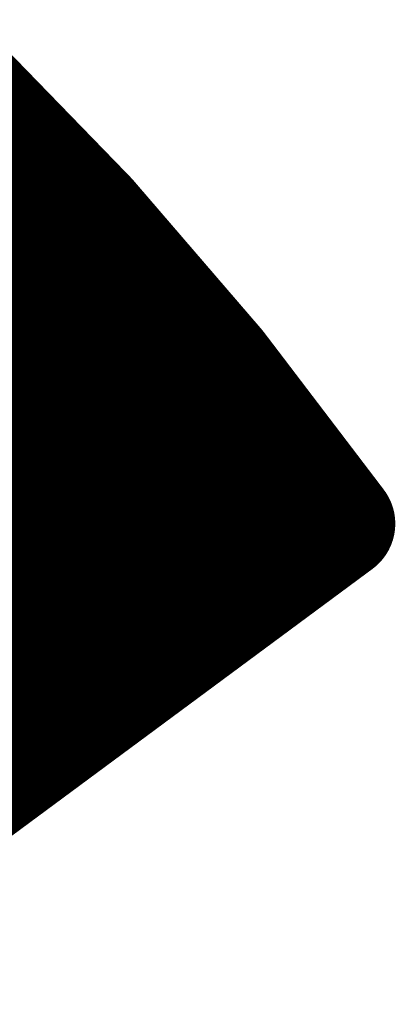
# Model space of a CAD drawing. Extents: x -14 to 157, y -7 to 92.
# Tile 110 of 129: x 69.335 to 69.669, y 32.286 to 33.162. Entities that reach past the tile are written whole.
import ezdxf

# ---------------------------------------------------------------- set-up
doc = ezdxf.new("R2010")
doc.units = 0
doc.layers.add('2D_LINE_126', color=254, linetype='CONTINUOUS')

# ---------------------------------------------------------------- blocks, each defined once
blk = doc.blocks.new('SMOOTH_0$1')
at = {"const_width": 0.05}
blk.add_lwpolyline([(-0.025, 0, 1), (0.025, 0, 1)], format="xyb", close=True, dxfattribs=at)
blk = doc.blocks.new('DRAWING_8')
at = {"layer": '2D_LINE_126', "const_width": 0.1}
for points in [[(5.04788, 2.38712), (4.92631, 2.51228)], [(4.48558, 2.05253), (4.93568, 2.50263)], [(4.4865, 2.0517), (4.93655, 2.50174)], [(4.48742, 2.05086), (4.93741, 2.50085)], [(4.48834, 2.05002), (4.93828, 2.49996)], [(4.48926, 2.04919), (4.93914, 2.49907)], [(4.49018, 2.04835), (4.94, 2.49818)], [(4.4911, 2.04752), (4.94087, 2.49729)], [(4.49202, 2.04668), (4.94173, 2.4964)], [(4.49294, 2.04585), (4.9426, 2.49551)], [(4.49386, 2.04501), (4.94346, 2.49462)], [(4.49478, 2.04417), (4.94433, 2.49373)], [(4.4957, 2.04334), (4.94519, 2.49284)], [(4.49662, 2.0425), (4.94606, 2.49195)], [(4.49754, 2.04167), (4.94692, 2.49105)], [(4.49846, 2.04083), (4.94779, 2.49016)], [(4.49938, 2.04), (4.94865, 2.48927)], [(4.5003, 2.03916), (4.94952, 2.48838)], [(4.50122, 2.03833), (4.95038, 2.48749)], [(4.50214, 2.03749), (4.95125, 2.4866)], [(4.50306, 2.03665), (4.95211, 2.48571)], [(4.50398, 2.03582), (4.95298, 2.48482)], [(4.5049, 2.03498), (4.95384, 2.48393)], [(4.50582, 2.03415), (4.95471, 2.48304)], [(4.50674, 2.03331), (4.95557, 2.48215)], [(4.50766, 2.03248), (4.95644, 2.48126)], [(4.50858, 2.03164), (4.9573, 2.48037)], [(4.5095, 2.0308), (4.95817, 2.47948)], [(4.51042, 2.02997), (4.95903, 2.47859)], [(4.51133, 2.02913), (4.9599, 2.4777)], [(4.51225, 2.0283), (4.96076, 2.47681)], [(4.51317, 2.02746), (4.96163, 2.47592)], [(4.51407, 2.0266), (4.96249, 2.47502)], [(4.51491, 2.02568), (4.96336, 2.47414)], [(4.51574, 2.02476), (4.96422, 2.47324)], [(4.51658, 2.02385), (4.96509, 2.47235)], [(4.51742, 2.02293), (4.96595, 2.47146)], [(4.51826, 2.02201), (4.96682, 2.47057)], [(4.51909, 2.02109), (4.96768, 2.46968)], [(4.51993, 2.02018), (4.96855, 2.46879)], [(4.52077, 2.01926), (4.96941, 2.4679)], [(4.52161, 2.01834), (4.97028, 2.46701)], [(4.52245, 2.01742), (4.97114, 2.46612)], [(4.52329, 2.01651), (4.97201, 2.46523)], [(4.52412, 2.01559), (4.97287, 2.46434)], [(4.52496, 2.01467), (4.97374, 2.46345)], [(4.5258, 2.01375), (4.9746, 2.46256)], [(4.52664, 2.01284), (4.97547, 2.46167)], [(4.52748, 2.01192), (4.97633, 2.46078)], [(4.52831, 2.011), (4.9772, 2.45989)], [(4.52915, 2.01009), (4.97806, 2.459)], [(4.52999, 2.00917), (4.97893, 2.4581)], [(4.53083, 2.00825), (4.97979, 2.45722)], [(4.53166, 2.00733), (4.98066, 2.45632)], [(4.5325, 2.00642), (4.98152, 2.45543)], [(4.53334, 2.0055), (4.98239, 2.45454)], [(4.53418, 2.00458), (4.98325, 2.45365)], [(4.53502, 2.00366), (4.98412, 2.45276)], [(4.53586, 2.00275), (4.98498, 2.45187)], [(4.53669, 2.00183), (4.98585, 2.45098)], [(4.53753, 2.00091), (4.98671, 2.45009)], [(4.53837, 1.99999), (4.98758, 2.4492)], [(4.53921, 1.99908), (4.98844, 2.44831)], [(4.54005, 1.99816), (4.98931, 2.44742)], [(4.54088, 1.99724), (4.99017, 2.44653)], [(4.54172, 1.99632), (4.99104, 2.44564)], [(4.54256, 1.99541), (4.9919, 2.44475)], [(4.5434, 1.99449), (4.99277, 2.44386)], [(4.54423, 1.99357), (4.99363, 2.44297)], [(4.54507, 1.99265), (4.9945, 2.44208)], [(4.54591, 1.99174), (4.99536, 2.44119)], [(4.54675, 1.99082), (4.99623, 2.4403)], [(4.54759, 1.9899), (4.99709, 2.43941)], [(4.54843, 1.98898), (4.99796, 2.43852)], [(4.54926, 1.98807), (4.99882, 2.43763)], [(4.5501, 1.98715), (4.99969, 2.43673)], [(4.55094, 1.98623), (5.00055, 2.43584)], [(4.55178, 1.98531), (5.00142, 2.43495)], [(4.55262, 1.9844), (5.00228, 2.43406)], [(4.55345, 1.98348), (5.00315, 2.43317)], [(4.55429, 1.98256), (5.00401, 2.43228)], [(4.55513, 1.98165), (5.00488, 2.43139)], [(4.55597, 1.98073), (5.00574, 2.4305)], [(4.55681, 1.97981), (5.00661, 2.42961)], [(4.55764, 1.97889), (5.00747, 2.42872)], [(4.55848, 1.97798), (5.00834, 2.42783)], [(4.55932, 1.97706), (5.0092, 2.42694)], [(4.56016, 1.97614), (5.01007, 2.42605)], [(4.561, 1.97522), (5.01093, 2.42516)], [(4.56183, 1.97431), (5.0118, 2.42427)], [(4.56267, 1.97339), (5.01266, 2.42338)], [(4.56351, 1.97247), (5.01353, 2.42249)], [(4.56435, 1.97155), (5.01439, 2.4216)], [(4.56519, 1.97064), (5.01526, 2.42071)], [(4.56603, 1.96972), (5.01612, 2.41982)], [(4.56686, 1.9688), (5.01699, 2.41892)], [(4.5677, 1.96788), (5.01785, 2.41803)], [(4.56854, 1.96697), (5.01872, 2.41714)], [(4.56938, 1.96605), (5.01958, 2.41625)], [(4.57022, 1.96513), (5.02045, 2.41536)], [(4.57105, 1.96421), (5.02131, 2.41447)], [(4.57189, 1.9633), (5.02218, 2.41358)], [(4.57273, 1.96238), (5.02304, 2.41269)], [(4.57357, 1.96146), (5.02391, 2.4118)], [(4.5744, 1.96054), (5.02477, 2.41091)], [(4.57524, 1.95963), (5.02564, 2.41002)], [(4.57608, 1.95871), (5.0265, 2.40913)], [(4.57692, 1.95779), (5.02737, 2.40824)], [(4.57776, 1.95688), (5.02823, 2.40735)], [(4.5786, 1.95596), (5.0291, 2.40646)], [(4.57943, 1.95504), (5.02996, 2.40557)], [(4.58027, 1.95412), (5.03083, 2.40468)], [(4.58111, 1.95321), (5.03169, 2.40379)], [(4.58195, 1.95229), (5.03256, 2.4029)], [(4.58279, 1.95137), (5.03342, 2.40201)], [(4.58363, 1.95045), (5.03428, 2.40112)], [(4.58446, 1.94954), (5.03515, 2.40023)], [(4.5853, 1.94862), (5.03602, 2.39933)], [(4.58614, 1.9477), (5.03688, 2.39844)], [(4.58698, 1.94679), (5.03774, 2.39755)], [(4.58781, 1.94587), (5.03861, 2.39666)], [(4.58865, 1.94495), (5.03948, 2.39577)], [(4.58949, 1.94403), (5.04034, 2.39488)], [(4.59033, 1.94311), (5.04121, 2.39399)], [(4.59117, 1.9422), (5.04207, 2.3931)], [(4.592, 1.94128), (5.04294, 2.39221)], [(4.59284, 1.94036), (5.0438, 2.39132)], [(4.59368, 1.93945), (5.04466, 2.39043)], [(4.59452, 1.93853), (5.04553, 2.38954)], [(4.59536, 1.93761), (5.04639, 2.38865)], [(4.59619, 1.93669), (5.04726, 2.38776)], [(4.59703, 1.93577), (5.04811, 2.38685)], [(4.59787, 1.93486), (5.04892, 2.38591)], [(5.16236, 2.25423), (5.04788, 2.38712)], [(4.59871, 1.93394), (5.04973, 2.38497)], [(4.59955, 1.93302), (5.05055, 2.38402)], [(4.60038, 1.93211), (5.05136, 2.38308)], [(4.60122, 1.93119), (5.05217, 2.38214)], [(4.60206, 1.93027), (5.05298, 2.38119)], [(4.6029, 1.92935), (5.0538, 2.38025)], [(4.60374, 1.92844), (5.05461, 2.37931)], [(4.60458, 1.92752), (5.05542, 2.37836)], [(4.60541, 1.9266), (5.05623, 2.37742)], [(4.60625, 1.92569), (5.05705, 2.37648)], [(4.60709, 1.92477), (5.05786, 2.37554)], [(4.60793, 1.92385), (5.05867, 2.37459)], [(4.60877, 1.92293), (5.05948, 2.37365)], [(4.6096, 1.92201), (5.06029, 2.37271)], [(4.61044, 1.9211), (5.06111, 2.37176)], [(4.61128, 1.92018), (5.06192, 2.37082)], [(4.61212, 1.91926), (5.06273, 2.36988)], [(4.61295, 1.91834), (5.06354, 2.36893)], [(4.61379, 1.91743), (5.06436, 2.36799)], [(4.61463, 1.91651), (5.06517, 2.36705)], [(4.61547, 1.91559), (5.06598, 2.3661)], [(4.61631, 1.91467), (5.06679, 2.36516)], [(4.61715, 1.91376), (5.06761, 2.36422)], [(4.61798, 1.91284), (5.06842, 2.36328)], [(4.61882, 1.91192), (5.06923, 2.36233)], [(4.61966, 1.911), (5.07004, 2.36139)], [(4.6205, 1.91009), (5.07086, 2.36045)], [(4.62134, 1.90917), (5.07167, 2.3595)], [(4.62217, 1.90825), (5.07248, 2.35856)], [(4.62301, 1.90734), (5.07329, 2.35762)], [(4.62385, 1.90642), (5.07411, 2.35667)], [(4.62469, 1.9055), (5.07492, 2.35573)], [(4.62553, 1.90458), (5.07573, 2.35479)], [(4.62636, 1.90367), (5.07654, 2.35385)], [(4.6272, 1.90275), (5.07736, 2.3529)], [(4.62804, 1.90183), (5.07817, 2.35196)], [(4.62888, 1.90092), (5.07898, 2.35102)], [(4.62972, 1.9), (5.07979, 2.35007)], [(4.63055, 1.89908), (5.0806, 2.34913)], [(4.63139, 1.89816), (5.08142, 2.34819)], [(4.63223, 1.89724), (5.08223, 2.34724)], [(4.63307, 1.89633), (5.08304, 2.3463)], [(4.6339, 1.89541), (5.08385, 2.34536)], [(4.63474, 1.89449), (5.08467, 2.34441)], [(4.63558, 1.89357), (5.08548, 2.34347)], [(4.63642, 1.89266), (5.08629, 2.34253)], [(4.63726, 1.89174), (5.0871, 2.34159)], [(4.6381, 1.89082), (5.08792, 2.34064)], [(4.63893, 1.88991), (5.08873, 2.3397)], [(4.63977, 1.88899), (5.08954, 2.33876)], [(4.64061, 1.88807), (5.09035, 2.33781)], [(4.64145, 1.88715), (5.09117, 2.33687)], [(4.64227, 1.88622), (5.09198, 2.33593)], [(4.64304, 1.88523), (5.09279, 2.33498)], [(4.6438, 1.88424), (5.0936, 2.33404)], [(4.64457, 1.88325), (5.09441, 2.3331)], [(4.64534, 1.88226), (5.09523, 2.33215)], [(4.64611, 1.88128), (5.09604, 2.33121)], [(4.64687, 1.88029), (5.09685, 2.33027)], [(4.64764, 1.8793), (5.09766, 2.32932)], [(4.64841, 1.87831), (5.09848, 2.32838)], [(4.64917, 1.87732), (5.09929, 2.32744)], [(4.64994, 1.87633), (5.1001, 2.3265)], [(4.65071, 1.87535), (5.10091, 2.32555)], [(4.65147, 1.87436), (5.10173, 2.32461)], [(4.65224, 1.87337), (5.10254, 2.32367)], [(4.65301, 1.87238), (5.10335, 2.32272)], [(4.65378, 1.87139), (5.10416, 2.32178)], [(4.65454, 1.8704), (5.10498, 2.32084)], [(4.65531, 1.86942), (5.10579, 2.3199)], [(4.65608, 1.86843), (5.1066, 2.31895)], [(4.65684, 1.86744), (5.10741, 2.31801)], [(4.65761, 1.86645), (5.10823, 2.31707)], [(4.65838, 1.86546), (5.10904, 2.31612)], [(4.65915, 1.86447), (5.10985, 2.31518)], [(4.65991, 1.86349), (5.11066, 2.31424)], [(4.66068, 1.8625), (5.11147, 2.31329)], [(4.66145, 1.86151), (5.11229, 2.31235)], [(4.66221, 1.86052), (5.1131, 2.31141)], [(4.66298, 1.85953), (5.11391, 2.31046)], [(4.66375, 1.85854), (5.11472, 2.30952)], [(4.66451, 1.85755), (5.11554, 2.30858)], [(4.66528, 1.85657), (5.11635, 2.30763)], [(4.66605, 1.85558), (5.11716, 2.30669)], [(4.66682, 1.85459), (5.11798, 2.30575)], [(4.66758, 1.8536), (5.11879, 2.30481)], [(4.66835, 1.85261), (5.1196, 2.30386)], [(4.66911, 1.85162), (5.12041, 2.30292)], [(4.66988, 1.85063), (5.12122, 2.30198)], [(4.67065, 1.84965), (5.12204, 2.30103)], [(4.67142, 1.84866), (5.12285, 2.30009)], [(4.67218, 1.84767), (5.12366, 2.29915)], [(4.67295, 1.84668), (5.12447, 2.2982)], [(4.67372, 1.84569), (5.12529, 2.29726)], [(4.67448, 1.8447), (5.1261, 2.29632)], [(4.67525, 1.84372), (5.12691, 2.29537)], [(4.67602, 1.84273), (5.12772, 2.29443)], [(4.67678, 1.84174), (5.12854, 2.29349)], [(4.67755, 1.84075), (5.12935, 2.29255)], [(4.67832, 1.83976), (5.13016, 2.2916)], [(4.67909, 1.83877), (5.13097, 2.29066)], [(4.67985, 1.83779), (5.13178, 2.28972)], [(4.68062, 1.8368), (5.1326, 2.28877)], [(4.68139, 1.83581), (5.13341, 2.28783)], [(4.68216, 1.83482), (5.13422, 2.28689)], [(4.68292, 1.83383), (5.13503, 2.28594)], [(4.68369, 1.83284), (5.13585, 2.285)], [(4.68446, 1.83185), (5.13666, 2.28406)], [(4.68522, 1.83087), (5.13747, 2.28311)], [(4.68599, 1.82988), (5.13828, 2.28217)], [(4.68676, 1.82889), (5.1391, 2.28123)], [(4.68752, 1.8279), (5.13991, 2.28029)], [(4.68829, 1.82691), (5.14072, 2.27934)], [(4.68906, 1.82592), (5.14153, 2.2784)], [(4.68982, 1.82493), (5.14235, 2.27746)], [(4.69059, 1.82395), (5.14316, 2.27651)], [(4.69136, 1.82296), (5.14397, 2.27557)], [(4.69213, 1.82197), (5.14478, 2.27463)], [(4.69289, 1.82098), (5.14559, 2.27368)], [(4.69366, 1.81999), (5.14641, 2.27274)], [(4.69443, 1.819), (5.14722, 2.2718)], [(4.69519, 1.81802), (5.14803, 2.27086)], [(4.69596, 1.81703), (5.14885, 2.26991)], [(4.69673, 1.81604), (5.14966, 2.26897)], [(4.6975, 1.81505), (5.15047, 2.26803)], [(4.69826, 1.81406), (5.15128, 2.26708)], [(4.69903, 1.81308), (5.15209, 2.26614)], [(4.6998, 1.81209), (5.15291, 2.2652)], [(4.70056, 1.8111), (5.15372, 2.26425)], [(4.70133, 1.81011), (5.15453, 2.26331)], [(4.7021, 1.80912), (5.15534, 2.26237)], [(4.70286, 1.80813), (5.15616, 2.26142)], [(4.70363, 1.80714), (5.15697, 2.26048)], [(4.7044, 1.80615), (5.15778, 2.25954)], [(4.70516, 1.80517), (5.15859, 2.25859)], [(4.70593, 1.80418), (5.15941, 2.25765)], [(4.7067, 1.80319), (5.16022, 2.25671)], [(4.70747, 1.8022), (5.16103, 2.25577)], [(4.70823, 1.80121), (5.16184, 2.25482)], [(5.26935, 2.11379), (5.16236, 2.25423)], [(4.709, 1.80022), (5.16264, 2.25386)], [(4.70977, 1.79924), (5.1634, 2.25286)], [(4.71053, 1.79825), (5.16415, 2.25187)], [(4.7113, 1.79726), (5.16491, 2.25087)], [(4.71207, 1.79627), (5.16567, 2.24987)], [(4.71283, 1.79528), (5.16643, 2.24888)], [(4.7136, 1.79429), (5.16719, 2.24788)], [(4.71437, 1.7933), (5.16795, 2.24689)], [(4.71514, 1.79232), (5.16871, 2.24589)], [(4.7159, 1.79133), (5.16947, 2.24489)], [(4.71667, 1.79034), (5.17023, 2.2439)], [(4.71744, 1.78935), (5.17098, 2.2429)], [(4.7182, 1.78836), (5.17174, 2.2419)], [(4.71897, 1.78737), (5.1725, 2.24091)], [(4.71974, 1.78639), (5.17326, 2.23991)], [(4.7205, 1.7854), (5.17402, 2.23892)], [(4.72127, 1.78441), (5.17478, 2.23792)], [(4.72204, 1.78342), (5.17554, 2.23692)], [(4.72281, 1.78243), (5.1763, 2.23593)], [(4.72357, 1.78144), (5.17706, 2.23493)], [(4.72434, 1.78045), (5.17782, 2.23393)], [(4.72511, 1.77947), (5.17858, 2.23294)], [(4.72587, 1.77848), (5.17934, 2.23194)], [(4.72664, 1.77749), (5.18009, 2.23094)], [(4.72741, 1.7765), (5.18085, 2.22995)], [(4.72817, 1.77551), (5.18161, 2.22895)], [(4.72894, 1.77452), (5.18237, 2.22796)], [(4.72971, 1.77354), (5.18313, 2.22696)], [(4.73048, 1.77255), (5.18389, 2.22596)], [(4.73124, 1.77156), (5.18465, 2.22496)], [(4.73201, 1.77057), (5.18541, 2.22397)], [(4.73278, 1.76958), (5.18617, 2.22297)], [(4.73354, 1.76859), (5.18693, 2.22198)], [(4.73431, 1.76761), (5.18769, 2.22098)], [(4.73508, 1.76662), (5.18844, 2.21998)], [(4.73585, 1.76563), (5.1892, 2.21899)], [(4.73661, 1.76464), (5.18996, 2.21799)], [(4.73738, 1.76365), (5.19072, 2.217)], [(4.73815, 1.76266), (5.19148, 2.216)], [(4.73891, 1.76168), (5.19224, 2.215)], [(4.73968, 1.76069), (5.193, 2.21401)], [(4.74045, 1.7597), (5.19376, 2.21301)], [(4.74121, 1.75871), (5.19452, 2.21201)], [(4.74198, 1.75772), (5.19528, 2.21102)], [(4.74275, 1.75673), (5.19604, 2.21002)], [(4.74352, 1.75575), (5.1968, 2.20902)], [(4.74428, 1.75476), (5.19755, 2.20803)], [(4.74505, 1.75377), (5.19831, 2.20703)], [(4.74581, 1.75278), (5.19907, 2.20604)], [(4.74658, 1.75179), (5.19983, 2.20504)], [(4.74735, 1.7508), (5.20059, 2.20404)], [(4.74812, 1.74981), (5.20135, 2.20305)], [(4.74888, 1.74883), (5.20211, 2.20205)], [(4.74965, 1.74784), (5.20287, 2.20105)], [(4.75042, 1.74685), (5.20363, 2.20006)], [(4.75119, 1.74586), (5.20439, 2.19906)], [(4.75195, 1.74487), (5.20515, 2.19806)], [(4.75272, 1.74388), (5.2059, 2.19707)], [(4.75349, 1.7429), (5.20666, 2.19607)], [(4.75425, 1.74191), (5.20742, 2.19507)], [(4.75502, 1.74092), (5.20818, 2.19408)], [(4.75579, 1.73993), (5.20894, 2.19308)], [(4.75655, 1.73894), (5.2097, 2.19209)], [(4.75732, 1.73795), (5.21046, 2.19109)], [(4.75809, 1.73696), (5.21122, 2.19009)], [(4.75991, 1.73703), (5.21198, 2.1891)], [(4.76665, 1.74201), (5.21274, 2.1881)], [(4.77339, 1.747), (5.21349, 2.1871)], [(4.78013, 1.75199), (5.21425, 2.18611)], [(4.78687, 1.75697), (5.21501, 2.18511)], [(4.79361, 1.76196), (5.21577, 2.18412)], [(4.80035, 1.76694), (5.21653, 2.18312)], [(4.80709, 1.77193), (5.21729, 2.18212)], [(4.81384, 1.77691), (5.21805, 2.18113)], [(4.82057, 1.7819), (5.21881, 2.18013)], [(4.82731, 1.78688), (5.21957, 2.17913)], [(4.83406, 1.79187), (5.22033, 2.17814)], [(4.84079, 1.79685), (5.22108, 2.17714)], [(4.84754, 1.80184), (5.22184, 2.17614)], [(4.85428, 1.80682), (5.2226, 2.17515)], [(4.86102, 1.81181), (5.22336, 2.17415)], [(4.86776, 1.81679), (5.22412, 2.17315)], [(4.8745, 1.82178), (5.22488, 2.17216)], [(4.88124, 1.82676), (5.22564, 2.17116)], [(4.88798, 1.83175), (5.2264, 2.17017)], [(4.89472, 1.83673), (5.22716, 2.16917)], [(4.90146, 1.84172), (5.22792, 2.16817)], [(4.9082, 1.8467), (5.22868, 2.16718)], [(4.91494, 1.85169), (5.22943, 2.16618)], [(4.92168, 1.85667), (5.23019, 2.16519)], [(4.92842, 1.86166), (5.23095, 2.16419)], [(4.93516, 1.86664), (5.23171, 2.16319)], [(4.94191, 1.87163), (5.23247, 2.16219)], [(4.94865, 1.87661), (5.23323, 2.1612)], [(4.95539, 1.8816), (5.23399, 2.1602)], [(4.96213, 1.88658), (5.23475, 2.15921)], [(4.96887, 1.89157), (5.23551, 2.15821)], [(4.97561, 1.89655), (5.23627, 2.15721)], [(4.98235, 1.90154), (5.23703, 2.15622)], [(4.98909, 1.90653), (5.23778, 2.15522)], [(4.99583, 1.91151), (5.23854, 2.15422)], [(5.00257, 1.91649), (5.2393, 2.15323)], [(5.00931, 1.92148), (5.24006, 2.15223)], [(5.01605, 1.92646), (5.24082, 2.15123)], [(5.02279, 1.93145), (5.24158, 2.15024)], [(5.02953, 1.93643), (5.24234, 2.14924)], [(5.03627, 1.94142), (5.2431, 2.14825)], [(5.04301, 1.94641), (5.24386, 2.14725)], [(5.04975, 1.95139), (5.24462, 2.14625)], [(5.0565, 1.95638), (5.24538, 2.14526)], [(5.06323, 1.96136), (5.24613, 2.14426)], [(5.06997, 1.96635), (5.24689, 2.14326)], [(5.07672, 1.97133), (5.24765, 2.14227)], [(5.08346, 1.97632), (5.24841, 2.14127)], [(5.0902, 1.9813), (5.24917, 2.14027)], [(5.09694, 1.98629), (5.24993, 2.13928)], [(5.10368, 1.99127), (5.25069, 2.13828)], [(5.11042, 1.99626), (5.25145, 2.13729)], [(5.11716, 2.00124), (5.25221, 2.13629)], [(5.1239, 2.00623), (5.25297, 2.13529)], [(5.13064, 2.01121), (5.25373, 2.1343)], [(5.13738, 2.0162), (5.25449, 2.1333)], [(5.14412, 2.02118), (5.25524, 2.1323)], [(5.15086, 2.02617), (5.256, 2.13131)], [(5.1576, 2.03115), (5.25676, 2.13031)], [(5.16434, 2.03614), (5.25752, 2.12932)], [(5.17108, 2.04112), (5.25828, 2.12832)], [(5.17782, 2.04611), (5.25904, 2.12732)], [(5.18457, 2.05109), (5.2598, 2.12633)], [(5.19131, 2.05608), (5.26056, 2.12533)], [(5.19805, 2.06106), (5.26132, 2.12433)], [(5.20479, 2.06605), (5.26208, 2.12334)], [(5.21153, 2.07103), (5.26283, 2.12234)], [(5.21827, 2.07602), (5.26359, 2.12134)], [(5.22501, 2.081), (5.26435, 2.12035)], [(5.23175, 2.08599), (5.26511, 2.11935)], [(5.23849, 2.09097), (5.26587, 2.11836)], [(5.24523, 2.09596), (5.26663, 2.11736)], [(5.25197, 2.10094), (5.26739, 2.11636)], [(5.25871, 2.10593), (5.26815, 2.11537)], [(5.26545, 2.11091), (5.26891, 2.11437)], [(4.75872, 1.73615), (5.26935, 2.11379)]]:
    blk.add_lwpolyline(points, dxfattribs=at)
at = {"layer": '2D_LINE_126'}
for p in [(4.93568, 2.50263), (4.93655, 2.50174), (4.93741, 2.50085), (4.93828, 2.49996), (4.93914, 2.49907), (4.94, 2.49818), (4.94087, 2.49729), (4.94173, 2.4964), (4.9426, 2.49551), (4.94346, 2.49462), (4.94433, 2.49373), (4.94519, 2.49284), (4.94606, 2.49195), (4.94692, 2.49105), (4.94779, 2.49016), (4.94865, 2.48927), (4.94952, 2.48838), (4.95038, 2.48749), (4.95125, 2.4866), (4.95211, 2.48571), (4.95298, 2.48482), (4.95384, 2.48393), (4.95471, 2.48304), (4.95557, 2.48215), (4.95644, 2.48126), (4.9573, 2.48037), (4.95817, 2.47948), (4.95903, 2.47859), (4.9599, 2.4777), (4.96076, 2.47681), (4.96163, 2.47592), (4.96249, 2.47502), (4.96336, 2.47414), (4.96422, 2.47324), (4.96509, 2.47235), (4.96595, 2.47146), (4.96682, 2.47057), (4.96768, 2.46968), (4.96855, 2.46879), (4.96941, 2.4679), (4.97028, 2.46701), (4.97114, 2.46612), (4.97201, 2.46523), (4.97287, 2.46434), (4.97374, 2.46345), (4.9746, 2.46256), (4.97547, 2.46167), (4.97633, 2.46078), (4.9772, 2.45989), (4.97806, 2.459), (4.97893, 2.4581), (4.97979, 2.45722), (4.98066, 2.45632), (4.98152, 2.45543), (4.98239, 2.45454), (4.98325, 2.45365), (4.98412, 2.45276), (4.98498, 2.45187), (4.98585, 2.45098), (4.98671, 2.45009), (4.98758, 2.4492), (4.98844, 2.44831), (4.98931, 2.44742), (4.99017, 2.44653), (4.99104, 2.44564), (4.9919, 2.44475), (4.99277, 2.44386), (4.99363, 2.44297), (4.9945, 2.44208), (4.99536, 2.44119), (4.99623, 2.4403), (4.99709, 2.43941), (4.99796, 2.43852), (4.99882, 2.43763), (4.99969, 2.43673), (5.00055, 2.43584), (5.00142, 2.43495), (5.00228, 2.43406), (5.00315, 2.43317), (5.00401, 2.43228), (5.00488, 2.43139), (5.00574, 2.4305), (5.00661, 2.42961), (5.00747, 2.42872), (5.00834, 2.42783), (5.0092, 2.42694), (5.01007, 2.42605), (5.01093, 2.42516), (5.0118, 2.42427), (5.01266, 2.42338), (5.01353, 2.42249), (5.01439, 2.4216), (5.01526, 2.42071), (5.01612, 2.41982), (5.01699, 2.41892), (5.01785, 2.41803), (5.01872, 2.41714), (5.01958, 2.41625), (5.02045, 2.41536), (5.02131, 2.41447), (5.02218, 2.41358), (5.02304, 2.41269), (5.02391, 2.4118), (5.02477, 2.41091), (5.02564, 2.41002), (5.0265, 2.40913), (5.02737, 2.40824), (5.02823, 2.40735), (5.0291, 2.40646), (5.02996, 2.40557), (5.03083, 2.40468), (5.03169, 2.40379), (5.03256, 2.4029), (5.03342, 2.40201), (5.03428, 2.40112), (5.03515, 2.40023), (5.03602, 2.39933), (5.03688, 2.39844), (5.03774, 2.39755), (5.03861, 2.39666), (5.03948, 2.39577), (5.04034, 2.39488), (5.04121, 2.39399), (5.04207, 2.3931), (5.04294, 2.39221), (5.0438, 2.39132), (5.04466, 2.39043), (5.04553, 2.38954), (5.04639, 2.38865), (5.04726, 2.38776), (5.04788, 2.38712), (5.04788, 2.38712), (5.04811, 2.38685), (5.04892, 2.38591), (5.04973, 2.38497), (5.05055, 2.38402), (5.05136, 2.38308), (5.05217, 2.38214), (5.05298, 2.38119), (5.0538, 2.38025), (5.05461, 2.37931), (5.05542, 2.37836), (5.05623, 2.37742), (5.05705, 2.37648), (5.05786, 2.37554), (5.05867, 2.37459), (5.05948, 2.37365), (5.06029, 2.37271), (5.06111, 2.37176), (5.06192, 2.37082), (5.06273, 2.36988), (5.06354, 2.36893), (5.06436, 2.36799), (5.06517, 2.36705), (5.06598, 2.3661), (5.06679, 2.36516), (5.06761, 2.36422), (5.06842, 2.36328), (5.06923, 2.36233), (5.07004, 2.36139), (5.07086, 2.36045), (5.07167, 2.3595), (5.07248, 2.35856), (5.07329, 2.35762), (5.07411, 2.35667), (5.07492, 2.35573), (5.07573, 2.35479), (5.07654, 2.35385), (5.07736, 2.3529), (5.07817, 2.35196), (5.07898, 2.35102), (5.07979, 2.35007), (5.0806, 2.34913), (5.08142, 2.34819), (5.08223, 2.34724), (5.08304, 2.3463), (5.08385, 2.34536), (5.08467, 2.34441), (5.08548, 2.34347), (5.08629, 2.34253), (5.0871, 2.34159), (5.08792, 2.34064), (5.08873, 2.3397), (5.08954, 2.33876), (5.09035, 2.33781), (5.09117, 2.33687), (5.09198, 2.33593), (5.09279, 2.33498), (5.0936, 2.33404), (5.09441, 2.3331), (5.09523, 2.33215), (5.09604, 2.33121), (5.09685, 2.33027), (5.09766, 2.32932), (5.09848, 2.32838), (5.09929, 2.32744), (5.1001, 2.3265), (5.10091, 2.32555), (5.10173, 2.32461), (5.10254, 2.32367), (5.10335, 2.32272), (5.10416, 2.32178), (5.10498, 2.32084), (5.10579, 2.3199), (5.1066, 2.31895), (5.10741, 2.31801), (5.10823, 2.31707), (5.10904, 2.31612), (5.10985, 2.31518), (5.11066, 2.31424), (5.11147, 2.31329), (5.11229, 2.31235), (5.1131, 2.31141), (5.11391, 2.31046), (5.11472, 2.30952), (5.11554, 2.30858), (5.11635, 2.30763), (5.11716, 2.30669), (5.11798, 2.30575), (5.11879, 2.30481), (5.1196, 2.30386), (5.12041, 2.30292), (5.12122, 2.30198), (5.12204, 2.30103), (5.12285, 2.30009), (5.12366, 2.29915), (5.12447, 2.2982), (5.12529, 2.29726), (5.1261, 2.29632), (5.12691, 2.29537), (5.12772, 2.29443), (5.12854, 2.29349), (5.12935, 2.29255), (5.13016, 2.2916), (5.13097, 2.29066), (5.13178, 2.28972), (5.1326, 2.28877), (5.13341, 2.28783), (5.13422, 2.28689), (5.13503, 2.28594), (5.13585, 2.285), (5.13666, 2.28406), (5.13747, 2.28311), (5.13828, 2.28217), (5.1391, 2.28123), (5.13991, 2.28029), (5.14072, 2.27934), (5.14153, 2.2784), (5.14235, 2.27746), (5.14316, 2.27651), (5.14397, 2.27557), (5.14478, 2.27463), (5.14559, 2.27368), (5.14641, 2.27274), (5.14722, 2.2718), (5.14803, 2.27086), (5.14885, 2.26991), (5.14966, 2.26897), (5.15047, 2.26803), (5.15128, 2.26708), (5.15209, 2.26614), (5.15291, 2.2652), (5.15372, 2.26425), (5.15453, 2.26331), (5.15534, 2.26237), (5.15616, 2.26142), (5.15697, 2.26048), (5.15778, 2.25954), (5.15859, 2.25859), (5.15941, 2.25765), (5.16022, 2.25671), (5.16103, 2.25577), (5.16184, 2.25482), (5.16236, 2.25423), (5.16236, 2.25423), (5.16264, 2.25386), (5.1634, 2.25286), (5.16415, 2.25187), (5.16491, 2.25087), (5.16567, 2.24987), (5.16643, 2.24888), (5.16719, 2.24788), (5.16795, 2.24689), (5.16871, 2.24589), (5.16947, 2.24489), (5.17023, 2.2439), (5.17098, 2.2429), (5.17174, 2.2419), (5.1725, 2.24091), (5.17326, 2.23991), (5.17402, 2.23892), (5.17478, 2.23792), (5.17554, 2.23692), (5.1763, 2.23593), (5.17706, 2.23493), (5.17782, 2.23393), (5.17858, 2.23294), (5.17934, 2.23194), (5.18009, 2.23094), (5.18085, 2.22995), (5.18161, 2.22895), (5.18237, 2.22796), (5.18313, 2.22696), (5.18389, 2.22596), (5.18465, 2.22496), (5.18541, 2.22397), (5.18617, 2.22297), (5.18693, 2.22198), (5.18769, 2.22098), (5.18844, 2.21998), (5.1892, 2.21899), (5.18996, 2.21799), (5.19072, 2.217), (5.19148, 2.216), (5.19224, 2.215), (5.193, 2.21401), (5.19376, 2.21301), (5.19452, 2.21201), (5.19528, 2.21102), (5.19604, 2.21002), (5.1968, 2.20902), (5.19755, 2.20803), (5.19831, 2.20703), (5.19907, 2.20604), (5.19983, 2.20504), (5.20059, 2.20404), (5.20135, 2.20305), (5.20211, 2.20205), (5.20287, 2.20105), (5.20363, 2.20006), (5.20439, 2.19906), (5.20515, 2.19806), (5.2059, 2.19707), (5.20666, 2.19607), (5.20742, 2.19507), (5.20818, 2.19408), (5.20894, 2.19308), (5.2097, 2.19209), (5.21046, 2.19109), (5.21122, 2.19009), (5.21198, 2.1891), (5.21274, 2.1881), (5.21349, 2.1871), (5.21425, 2.18611), (5.21501, 2.18511), (5.21577, 2.18412), (5.21653, 2.18312), (5.21729, 2.18212), (5.21805, 2.18113), (5.21881, 2.18013), (5.21957, 2.17913), (5.22033, 2.17814), (5.22108, 2.17714), (5.22184, 2.17614), (5.2226, 2.17515), (5.22336, 2.17415), (5.22412, 2.17315), (5.22488, 2.17216), (5.22564, 2.17116), (5.2264, 2.17017), (5.22716, 2.16917), (5.22792, 2.16817), (5.22868, 2.16718), (5.22943, 2.16618), (5.23019, 2.16519), (5.23095, 2.16419), (5.23171, 2.16319), (5.23247, 2.16219), (5.23323, 2.1612), (5.23399, 2.1602), (5.23475, 2.15921), (5.23551, 2.15821), (5.23627, 2.15721), (5.23703, 2.15622), (5.23778, 2.15522), (5.23854, 2.15422), (5.2393, 2.15323), (5.24006, 2.15223), (5.24082, 2.15123), (5.24158, 2.15024), (5.24234, 2.14924), (5.2431, 2.14825), (5.24386, 2.14725), (5.24462, 2.14625), (5.24538, 2.14526), (5.24613, 2.14426), (5.24689, 2.14326), (5.24765, 2.14227), (5.24841, 2.14127), (5.24917, 2.14027), (5.24993, 2.13928), (5.25069, 2.13828), (5.25145, 2.13729), (5.25221, 2.13629), (5.25297, 2.13529), (5.25373, 2.1343), (5.25449, 2.1333), (5.25524, 2.1323), (5.256, 2.13131), (5.25676, 2.13031), (5.25752, 2.12932), (5.25828, 2.12832), (5.25904, 2.12732), (5.2598, 2.12633), (5.26056, 2.12533), (5.26132, 2.12433), (5.26208, 2.12334), (5.26283, 2.12234), (5.26359, 2.12134), (5.26435, 2.12035), (5.26511, 2.11935), (5.26587, 2.11836), (5.26663, 2.11736), (5.26739, 2.11636), (5.26815, 2.11537), (5.26891, 2.11437), (5.25871, 2.10593), (5.26545, 2.11091), (5.26935, 2.11379), (5.26935, 2.11379), (5.25197, 2.10094), (5.23849, 2.09097), (5.24523, 2.09596), (5.22501, 2.081), (5.23175, 2.08599), (5.21153, 2.07103), (5.21827, 2.07602), (5.20479, 2.06605), (5.19131, 2.05608), (5.19805, 2.06106), (5.17782, 2.04611), (5.18457, 2.05109), (5.16434, 2.03614), (5.17108, 2.04112), (5.1576, 2.03115), (5.14412, 2.02118), (5.15086, 2.02617), (5.13064, 2.01121), (5.13738, 2.0162), (5.11716, 2.00124), (5.1239, 2.00623), (5.11042, 1.99626), (5.09694, 1.98629), (5.10368, 1.99127), (5.08346, 1.97632), (5.0902, 1.9813), (5.06997, 1.96635), (5.07672, 1.97133), (5.0565, 1.95638), (5.06323, 1.96136), (5.04975, 1.95139), (5.03627, 1.94142), (5.04301, 1.94641), (5.02279, 1.93145), (5.02953, 1.93643), (5.00931, 1.92148), (5.01605, 1.92646), (5.00257, 1.91649), (4.98909, 1.90653), (4.99583, 1.91151), (4.97561, 1.89655), (4.98235, 1.90154), (4.96213, 1.88658), (4.96887, 1.89157), (4.95539, 1.8816), (4.94191, 1.87163), (4.94865, 1.87661), (4.93516, 1.86664)]:
    blk.add_blockref('SMOOTH_0$1', p, dxfattribs=at)

msp = doc.modelspace()

# ---------------------------------------------------------------- block references
msp.add_blockref('DRAWING_8', (64.35, 30.6))

doc.saveas('drawing.dxf')
